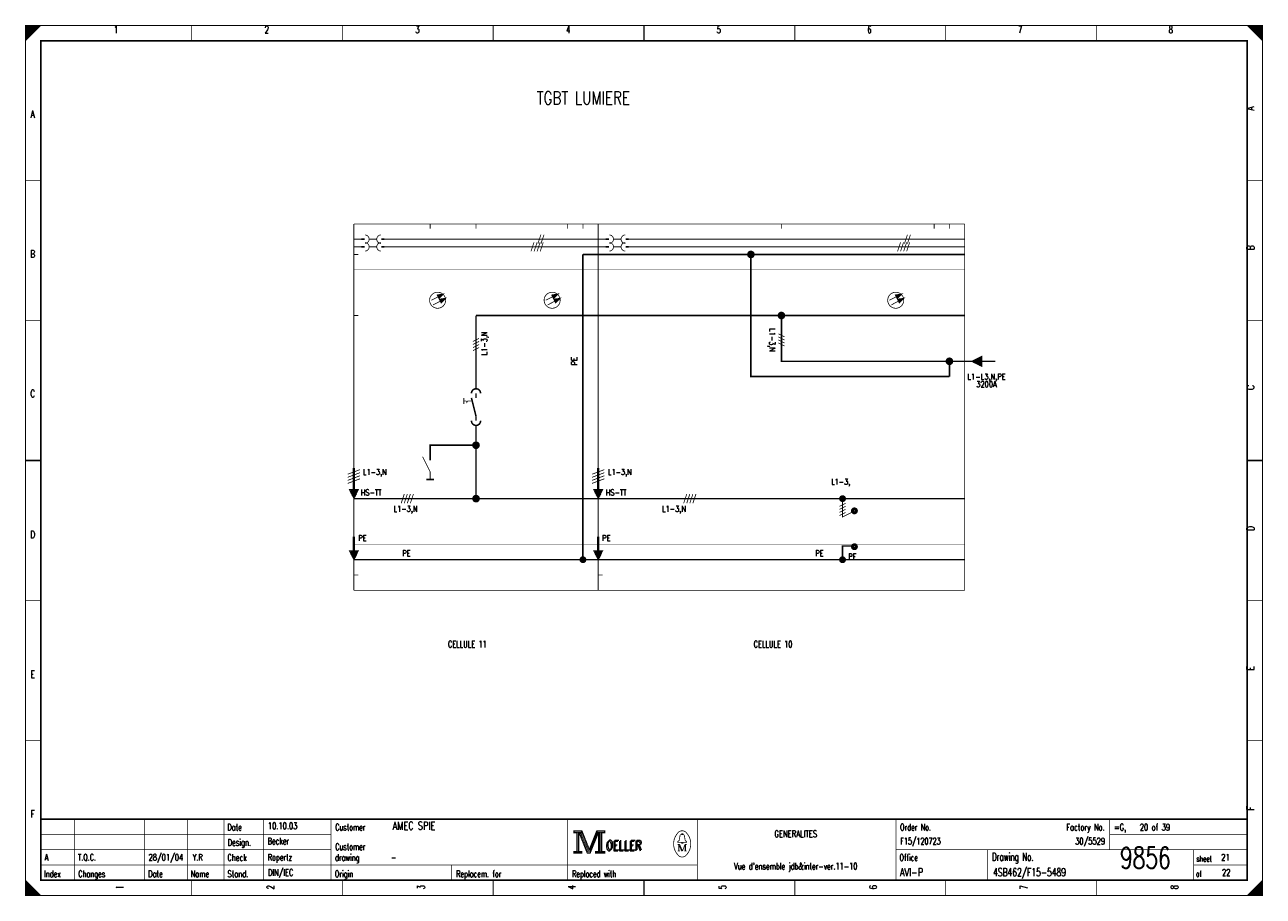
# Model space of a CAD drawing. Header units: centimetres. Extents: x 0 to 491, y -1040 to 69.
# Tile 155 of 181: x 50 to 91, y -80 to -51. Entities that reach past the tile are written whole.
import ezdxf
from ezdxf.enums import TextEntityAlignment as Align

# ---------------------------------------------------------------- set-up
doc = ezdxf.new("R2010")
doc.units = ezdxf.units.CM
doc.header["$MEASUREMENT"] = 0
doc.linetypes.add('GESTRICHELT', pattern=[3.75, 3, -0.75])
doc.linetypes.add('STRICH-PUNKT', pattern=[4.7, 3, -0.75, 0.2, -0.75])
doc.layers.get('0').update_dxf_attribs({"color": 9, "linetype": 'CONTINUOUS'})
doc.styles.get("Standard").update_dxf_attribs({"font": 'romans.shx', "bigfont": 'TXT.shx'})

msp = doc.modelspace()

# ---------------------------------------------------------------- linework, layer by layer
at = {"color": 0, "flags": 128}
for points, const_width in [([(50, -65.75), (50, -51.5), (90.5, -51.5), (90.5, -80), (50, -80), (50, -65.75)], 0.025), ([(50, -51.5), (50.5, -51.5), (50, -52), (50, -51.5)], 0.025), ([(50.025, -51.5), (50.025, -51.975), (50.05, -51.95), (50.05, -51.5), (50.075, -51.5), (50.075, -51.925), (50.1, -51.9), (50.1, -51.5), (50.125, -51.5), (50.125, -51.875), (50.15, -51.85), (50.15, -51.5), (50.175, -51.5), (50.175, -51.825), (50.2, -51.8)], 0.025), ([(50.2, -51.8), (50.2, -51.5), (50.225, -51.5), (50.225, -51.775), (50.25, -51.75), (50.25, -51.5), (50.275, -51.5), (50.275, -51.725), (50.3, -51.7), (50.3, -51.5), (50.325, -51.5), (50.325, -51.675), (50.35, -51.65), (50.35, -51.5), (50.375, -51.5)], 0.025), ([(50.375, -51.5), (50.375, -51.625), (50.4, -51.6), (50.4, -51.5), (50.425, -51.5), (50.425, -51.575), (50.45, -51.55), (50.45, -51.5), (50.475, -51.5), (50.475, -51.525)], 0.025), ([(90, -51.5), (90.5, -52), (90.475, -51.975), (90.475, -51.5), (90.45, -51.5), (90.45, -51.95), (90.425, -51.925), (90.425, -51.5), (90.4, -51.5), (90.4, -51.9), (90.375, -51.875), (90.375, -51.5), (90.35, -51.5), (90.35, -51.85), (90.325, -51.825)], 0.025), ([(90.15, -51.65), (90.15, -51.5), (90.125, -51.5), (90.125, -51.625), (90.1, -51.6), (90.1, -51.5), (90.075, -51.5), (90.075, -51.575), (90.05, -51.55), (90.05, -51.5), (90.025, -51.5), (90.025, -51.525)], 0.025), ([(90.325, -51.825), (90.325, -51.5), (90.3, -51.5), (90.3, -51.8), (90.275, -51.775), (90.275, -51.5), (90.25, -51.5), (90.25, -51.75), (90.225, -51.725), (90.225, -51.5), (90.2, -51.5), (90.2, -51.7), (90.175, -51.675), (90.175, -51.5), (90.15, -51.5)], 0.025), ([(63.509, -60.328), (63.494, -60.335), (63.501, -60.351)], 0.05), ([(63.659, -60.312), (63.501, -60.351), (63.541, -60.43), (63.659, -60.312)], 0.05), ([(67.259, -60.328), (67.244, -60.335), (67.251, -60.351)], 0.05), ([(67.409, -60.312), (67.251, -60.351), (67.291, -60.43), (67.409, -60.312)], 0.05), ([(78.509, -60.328), (78.494, -60.335), (78.501, -60.351)], 0.05), ([(78.659, -60.312), (78.501, -60.351), (78.541, -60.43), (78.659, -60.312)], 0.05), ([(63.579, -60.468), (63.564, -60.475), (63.571, -60.491)], 0.05), ([(63.729, -60.451), (63.571, -60.491), (63.611, -60.57), (63.729, -60.451)], 0.05), ([(67.329, -60.468), (67.314, -60.475), (67.321, -60.491)], 0.05), ([(67.479, -60.451), (67.321, -60.491), (67.361, -60.57), (67.479, -60.451)], 0.05), ([(78.579, -60.468), (78.564, -60.475), (78.571, -60.491)], 0.05), ([(78.729, -60.451), (78.571, -60.491), (78.611, -60.57), (78.729, -60.451)], 0.05), ([(74.75, -61), (74.75, -62.5), (80.25, -62.5)], 0.05), ([(81.3, -62.35), (81.3, -62.65), (81, -62.5), (81.3, -62.35)], 0.05), ([(81.14, -62.45), (81.12, -62.45), (81.12, -62.55), (81.1, -62.55), (81.1, -62.47), (81.08, -62.47), (81.08, -62.53), (81.06, -62.53), (81.06, -62.49), (81.04, -62.49), (81.04, -62.51)], 0.05), ([(81.28, -62.37), (81.28, -62.63), (81.26, -62.63), (81.26, -62.39), (81.24, -62.39), (81.24, -62.61), (81.22, -62.61), (81.22, -62.41), (81.2, -62.41), (81.2, -62.59), (81.18, -62.59), (81.18, -62.43), (81.16, -62.43), (81.16, -62.57), (81.14, -62.57)], 0.05), ([(64.625, -63.8), (64.475, -63.8), (64.45, -63.85), (64.425, -63.8), (64.35, -63.8)], 0.025), ([(64.75, -65.25), (63.25, -65.25), (63.25, -65.5)], 0.05), ([(63, -65.625), (63.25, -66.125), (63.25, -66.375)], 0.025), ([(63.25, -66.375), (63.375, -66.375), (63.125, -66.375)], 0.05), ([(60.75, -67), (60.6, -66.7), (60.9, -66.7), (60.75, -67)], 0.025), ([(60.63, -66.73), (60.87, -66.73), (60.85, -66.76), (60.64, -66.76), (60.66, -66.8), (60.84, -66.8), (60.82, -66.84), (60.68, -66.84), (60.7, -66.87), (60.81, -66.87), (60.79, -66.9), (60.71, -66.9), (60.73, -66.93), (60.78, -66.93), (60.76, -66.96)], 0.05), ([(68.75, -67), (68.6, -66.7), (68.9, -66.7), (68.75, -67)], 0.025), ([(68.63, -66.73), (68.87, -66.73), (68.85, -66.76), (68.64, -66.76), (68.66, -66.8), (68.84, -66.8), (68.82, -66.84), (68.68, -66.84), (68.7, -66.87), (68.81, -66.87), (68.79, -66.9), (68.71, -66.9), (68.73, -66.93), (68.78, -66.93), (68.76, -66.96)], 0.05), ([(76.75, -67.1), (76.75, -67.6), (77.05, -67.45)], 0.025), ([(60.75, -69), (60.6, -68.7), (60.9, -68.7), (60.75, -69)], 0.025), ([(60.63, -68.73), (60.87, -68.73), (60.85, -68.76), (60.64, -68.76), (60.66, -68.8), (60.84, -68.8), (60.82, -68.84), (60.68, -68.84), (60.7, -68.87), (60.81, -68.87), (60.79, -68.9), (60.71, -68.9), (60.73, -68.93), (60.78, -68.93), (60.76, -68.96)], 0.05), ([(68.75, -69), (68.6, -68.7), (68.9, -68.7), (68.75, -69)], 0.025), ([(68.63, -68.73), (68.87, -68.73), (68.85, -68.76), (68.64, -68.76), (68.66, -68.8), (68.84, -68.8), (68.82, -68.84), (68.68, -68.84), (68.7, -68.87), (68.81, -68.87), (68.79, -68.9), (68.71, -68.9), (68.73, -68.93), (68.78, -68.93), (68.76, -68.96)], 0.05), ([(67.95, -77.88), (67.95, -77.95), (68.05, -77.95), (68.05, -78.55), (67.95, -78.55), (67.95, -78.62), (68.22, -78.62), (68.22, -78.55), (68.12, -78.55), (68.12, -77.95), (68.22, -77.95), (68.22, -77.88), (67.95, -77.88)], 0.025), ([(68.07, -77.93), (68.07, -78.57), (68.1, -78.57), (68.1, -77.93)], 0.025), ([(68.12, -77.95), (68.39, -78.62), (68.49, -78.62), (68.76, -77.95)], 0.025), ([(68.18, -77.95), (68.42, -78.54), (68.46, -78.54)], 0.025), ([(68.22, -77.88), (68.46, -78.48), (68.7, -77.88)], 0.025), ([(68.22, -77.95), (68.44, -78.51), (68.47, -78.51)], 0.025), ([(68.46, -78.58), (68.49, -78.58), (68.74, -77.95)], 0.025), ([(68.46, -78.54), (68.48, -78.54), (68.72, -77.95)], 0.025), ([(68.76, -77.95), (68.76, -78.55), (68.66, -78.55), (68.66, -78.62), (68.71, -78.62)], 0.025), ([(68.7, -77.88), (68.7, -77.95), (68.8, -77.95), (68.8, -78.55), (68.7, -78.55), (68.7, -78.62), (68.97, -78.62), (68.97, -78.55), (68.87, -78.55), (68.87, -77.95), (68.97, -77.95), (68.97, -77.88), (68.7, -77.88)], 0.025), ([(68.78, -77.93), (68.78, -78.57), (68.83, -78.57), (68.83, -77.93), (68.85, -77.93), (68.85, -78.57)], 0.025), ([(71.48, -78.26), (71.35, -78.26), (71.35, -78.24), (71.4, -78.2), (71.43, -78.04)], 0.025), ([(71.48, -78.01), (71.48, -77.98), (71.52, -77.98), (71.52, -78.01)], 0.025), ([(71.52, -78.26), (71.65, -78.26), (71.65, -78.24), (71.6, -78.2), (71.57, -78.04)], 0.025), ([(71.39, -78.33), (71.39, -78.54), (71.35, -78.54)], 0.025), ([(71.39, -78.33), (71.48, -78.54), (71.51, -78.54)], 0.025), ([(50, -79.5), (50, -80), (50.5, -80), (50, -79.5), (50.025, -79.525), (50.025, -80), (50.05, -80), (50.05, -79.55), (50.075, -79.575), (50.075, -80), (50.1, -80), (50.1, -79.6), (50.125, -79.625), (50.125, -80), (50.15, -80)], 0.025), ([(50.15, -80), (50.15, -79.65), (50.175, -79.675), (50.175, -80), (50.2, -80), (50.2, -79.7), (50.225, -79.725), (50.225, -80), (50.25, -80), (50.25, -79.75), (50.275, -79.775), (50.275, -80), (50.3, -80), (50.3, -79.8), (50.325, -79.825)], 0.025), ([(50.325, -79.825), (50.325, -80), (50.35, -80), (50.35, -79.85), (50.375, -79.875), (50.375, -80), (50.4, -80), (50.4, -79.9), (50.425, -79.925), (50.425, -80), (50.45, -80), (50.45, -79.95), (50.475, -79.975)], 0.025), ([(90.125, -79.875), (90.125, -80), (90.1, -80), (90.1, -79.9), (90.075, -79.925), (90.075, -80), (90.05, -80), (90.05, -79.95), (90.025, -79.975), (90.025, -80)], 0.025), ([(90.3, -80), (90.3, -79.7), (90.275, -79.725), (90.275, -80), (90.25, -80), (90.25, -79.75), (90.225, -79.775), (90.225, -80), (90.2, -80), (90.2, -79.8), (90.175, -79.825), (90.175, -80), (90.15, -80), (90.15, -79.85), (90.125, -79.875)], 0.025), ([(90.475, -79.525), (90.475, -80), (90.45, -80), (90.45, -79.55), (90.425, -79.575), (90.425, -80), (90.4, -80), (90.4, -79.6), (90.375, -79.625), (90.375, -80), (90.35, -80), (90.35, -79.65), (90.325, -79.675), (90.325, -80), (90.3, -80)], 0.025)]:
    msp.add_lwpolyline(points, dxfattribs=dict(at, const_width=const_width))
for points, const_width in [([(50, -51.5), (90.5, -51.5), (90.5, -80), (50, -80)], 0.025), ([(50.5, -52), (90, -52), (90, -79.5), (50.5, -79.5)], 0.05), ([(50.5, -52), (90, -52), (90, -79.5), (50.5, -79.5)], 0.025), ([(67.97, -77.9), (68.2, -77.9), (68.2, -77.93), (67.97, -77.93)], 0.025), ([(68.72, -77.9), (68.95, -77.9), (68.95, -77.93), (68.72, -77.93)], 0.025), ([(71.48, -78.26), (71.52, -78.26), (71.52, -78.29), (71.48, -78.29)], 0.025), ([(67.97, -78.57), (68.2, -78.57), (68.2, -78.6), (67.97, -78.6)], 0.025), ([(68.68, -78.57), (68.95, -78.57), (68.95, -78.6), (68.68, -78.6)], 0.025)]:
    msp.add_lwpolyline(points, close=True, dxfattribs=dict(at, const_width=const_width))
at = {"color": 0}
for points, const_width in [([(55.438, -51.5), (55.438, -52)], 0.025), ([(60.375, -51.5), (60.375, -52)], 0.025), ([(65.312, -51.5), (65.312, -52)], 0.025), ([(70.25, -52), (70.25, -51.5)], 0.05), ([(70.25, -51.5), (70.25, -52)], 0.025), ([(75.188, -51.5), (75.188, -52)], 0.025), ([(80.125, -51.5), (80.125, -52)], 0.025), ([(85.062, -51.5), (85.062, -52)], 0.025), ([(50, -56.583), (50.5, -56.583)], 0.025), ([(90.5, -56.583), (90, -56.583)], 0.025), ([(60.75, -58), (64.75, -58)], 0.025), ([(60.75, -58), (60.75, -70)], 0.025), ([(63.25, -58), (63.25, -58.15)], 0.025), ([(64.75, -58), (68.75, -58)], 0.025), ([(64.75, -58), (64.75, -58.15)], 0.025), ([(66.875, -58.35), (66.775, -58.65)], 0.025), ([(66.975, -58.35), (66.875, -58.65)], 0.025), ([(67.75, -58), (67.75, -58.15)], 0.025), ([(68.25, -58), (68.25, -58.15)], 0.025), ([(68.75, -58), (68.75, -70)], 0.025), ([(68.75, -58), (72.75, -58)], 0.025), ([(68.75, -58), (68.75, -70)], 0.025), ([(72.75, -58), (74.75, -58)], 0.025), ([(74.75, -58), (74.75, -58.15)], 0.025), ([(74.75, -58), (76.75, -58)], 0.025), ([(76.75, -58), (78.75, -58)], 0.025), ([(78.75, -58), (80.75, -58)], 0.025), ([(78.875, -58.35), (78.775, -58.65)], 0.025), ([(78.975, -58.35), (78.875, -58.65)], 0.025), ([(79.75, -58), (79.75, -58.15)], 0.025), ([(80.25, -58), (80.25, -58.15)], 0.025), ([(80.75, -58), (80.75, -70)], 0.025), ([(61, -58.5), (60.75, -58.5)], 0.025), ([(60.75, -58.5), (60.9, -58.5)], 0.025), ([(61, -58.75), (60.75, -58.75)], 0.025), ([(61, -58.5), (61.1, -58.5)], 0.05), ([(61, -58.75), (61.1, -58.75)], 0.05), ([(61.5, -58.5), (61.25, -58.5)], 0.025), ([(61.5, -58.75), (61.25, -58.75)], 0.025), ([(61.75, -58.5), (61.65, -58.5)], 0.05), ([(61.75, -58.75), (61.65, -58.75)], 0.05), ([(61.75, -58.5), (64.75, -58.5)], 0.025), ([(61.75, -58.75), (64.75, -58.75)], 0.025), ([(64.75, -58.5), (66.75, -58.5)], 0.025), ([(64.75, -58.75), (66.75, -58.75)], 0.025), ([(66.65, -58.6), (66.55, -58.9)], 0.025), ([(66.75, -58.6), (66.65, -58.9)], 0.025), ([(66.75, -58.5), (68.75, -58.5)], 0.025), ([(66.85, -58.6), (66.75, -58.9)], 0.025), ([(66.75, -58.75), (68.75, -58.75)], 0.025), ([(66.95, -58.6), (66.85, -58.9)], 0.025), ([(68.75, -58.5), (68.9, -58.5)], 0.025), ([(69, -58.5), (68.75, -58.5)], 0.025), ([(69, -58.75), (68.75, -58.75)], 0.025), ([(69, -58.5), (69.1, -58.5)], 0.05), ([(69, -58.75), (69.1, -58.75)], 0.05), ([(69.5, -58.5), (69.25, -58.5)], 0.025), ([(69.5, -58.75), (69.25, -58.75)], 0.025), ([(69.75, -58.5), (69.65, -58.5)], 0.05), ([(69.75, -58.75), (69.65, -58.75)], 0.05), ([(69.75, -58.5), (72.75, -58.5)], 0.025), ([(69.75, -58.75), (72.75, -58.75)], 0.025), ([(72.75, -58.5), (74.75, -58.5)], 0.025), ([(72.75, -58.75), (74.75, -58.75)], 0.025), ([(74.75, -58.5), (76.75, -58.5)], 0.025), ([(74.75, -58.75), (76.75, -58.75)], 0.025), ([(76.75, -58.5), (78.75, -58.5)], 0.025), ([(76.75, -58.75), (78.75, -58.75)], 0.025), ([(78.65, -58.6), (78.55, -58.9)], 0.025), ([(78.75, -58.6), (78.65, -58.9)], 0.025), ([(78.75, -58.5), (80.75, -58.5)], 0.025), ([(78.85, -58.6), (78.75, -58.9)], 0.025), ([(78.75, -58.75), (80.75, -58.75)], 0.025), ([(78.95, -58.6), (78.85, -58.9)], 0.025), ([(60.75, -59), (60.9, -59)], 0.025), ([(68.75, -59), (68.9, -59)], 0.025), ([(63.283, -60.5), (63.66, -60.311)], 0.025), ([(63.501, -60.333), (63.659, -60.312)], 0.05), ([(63.518, -60.368), (63.659, -60.312)], 0.05), ([(63.659, -60.312), (63.533, -60.414)], 0.05), ([(63.659, -60.312), (63.541, -60.391)], 0.05), ([(67.033, -60.5), (67.41, -60.311)], 0.025), ([(67.251, -60.333), (67.409, -60.312)], 0.05), ([(67.268, -60.368), (67.409, -60.312)], 0.05), ([(67.409, -60.312), (67.283, -60.414)], 0.05), ([(67.409, -60.312), (67.291, -60.391)], 0.05), ([(78.283, -60.5), (78.66, -60.311)], 0.025), ([(78.501, -60.333), (78.659, -60.312)], 0.05), ([(78.518, -60.368), (78.659, -60.312)], 0.05), ([(78.659, -60.312), (78.533, -60.414)], 0.05), ([(78.659, -60.312), (78.541, -60.391)], 0.05), ([(63.345, -60.654), (63.73, -60.451)], 0.025), ([(63.571, -60.472), (63.729, -60.451)], 0.05), ([(63.588, -60.507), (63.729, -60.451)], 0.05), ([(63.729, -60.451), (63.603, -60.554)], 0.05), ([(63.729, -60.451), (63.611, -60.531)], 0.05), ([(67.095, -60.654), (67.48, -60.451)], 0.025), ([(67.321, -60.472), (67.479, -60.451)], 0.05), ([(67.338, -60.507), (67.479, -60.451)], 0.05), ([(67.479, -60.451), (67.353, -60.554)], 0.05), ([(67.479, -60.451), (67.361, -60.531)], 0.05), ([(78.345, -60.654), (78.73, -60.451)], 0.025), ([(78.571, -60.472), (78.729, -60.451)], 0.05), ([(78.588, -60.507), (78.729, -60.451)], 0.05), ([(78.729, -60.451), (78.603, -60.554)], 0.05), ([(78.729, -60.451), (78.611, -60.531)], 0.05), ([(50, -61.167), (50.5, -61.167)], 0.025), ([(60.75, -61), (60.9, -61)], 0.025), ([(64.75, -61), (68.75, -61)], 0.05), ([(64.75, -63.25), (64.75, -61)], 0.05), ([(80.75, -61), (68.75, -61)], 0.05), ([(68.75, -61), (68.9, -61)], 0.025), ([(90.5, -61.167), (90, -61.167)], 0.025), ([(74.65, -61.6), (74.85, -61.7)], 0.025), ([(64.85, -61.75), (64.65, -61.85)], 0.025), ([(64.85, -61.85), (64.65, -61.95)], 0.025), ([(64.85, -61.95), (64.65, -62.05)], 0.025), ([(64.85, -62.05), (64.65, -62.15)], 0.025), ([(74.65, -61.7), (74.85, -61.8)], 0.025), ([(74.65, -61.8), (74.85, -61.9)], 0.025), ([(74.65, -61.9), (74.85, -62)], 0.025), ([(81.14, -62.45), (81.14, -62.57)], 0.05), ([(80.25, -62.5), (81.75, -62.5)], 0.05), ([(80.25, -63), (80.25, -62.5)], 0.05), ([(64.75, -63.25), (64.75, -63.4)], 0.05), ([(64.75, -63.25), (64.75, -63.4)], 0.05), ([(64.75, -63.55), (64.75, -63.7)], 0.05), ([(64.35, -63.7), (64.35, -63.9)], 0.025), ([(64.6, -63.7), (64.75, -64.3)], 0.05), ([(64.75, -64.45), (64.75, -64.3)], 0.05), ([(64.75, -64.75), (64.75, -64.6)], 0.05), ([(64.75, -64.75), (64.75, -64.6)], 0.05), ([(64.75, -64.75), (64.75, -67)], 0.05), ([(63.25, -65.5), (63.25, -65.75)], 0.05), ([(63.25, -65.5), (63.25, -65.75)], 0.025), ([(50.5, -65.75), (50, -65.75)], 0.05), ([(50, -65.75), (50.5, -65.75)], 0.025), ([(60.55, -66.2), (60.95, -66.05)], 0.025), ([(60.74, -66), (60.74, -66.71)], 0.05), ([(60.76, -66.71), (60.76, -66)], 0.05), ([(60.75, -66), (60.75, -67)], 0.025), ([(68.55, -66.2), (68.95, -66.05)], 0.025), ([(68.74, -66), (68.74, -66.71)], 0.05), ([(68.76, -66.71), (68.76, -66)], 0.05), ([(68.75, -66), (68.75, -67)], 0.025), ([(90, -65.75), (90.5, -65.75)], 0.05), ([(90.5, -65.75), (90, -65.75)], 0.025), ([(60.55, -66.3), (60.95, -66.15)], 0.025), ([(60.55, -66.4), (60.95, -66.25)], 0.025), ([(60.55, -66.5), (60.95, -66.35)], 0.025), ([(68.55, -66.3), (68.95, -66.15)], 0.025), ([(68.55, -66.4), (68.95, -66.25)], 0.025), ([(68.55, -66.5), (68.95, -66.35)], 0.025), ([(62.4, -66.85), (62.3, -67.15)], 0.025), ([(62.4, -66.85), (62.3, -67.15)], 0.025), ([(62.5, -66.85), (62.4, -67.15)], 0.025), ([(62.5, -66.85), (62.4, -67.15)], 0.025), ([(62.6, -66.85), (62.5, -67.15)], 0.025), ([(62.6, -66.85), (62.5, -67.15)], 0.025), ([(62.7, -66.85), (62.6, -67.15)], 0.025), ([(62.7, -66.85), (62.6, -67.15)], 0.025), ([(71.65, -66.85), (71.55, -67.15)], 0.025), ([(71.75, -66.85), (71.65, -67.15)], 0.025), ([(71.85, -66.85), (71.75, -67.15)], 0.025), ([(71.95, -66.85), (71.85, -67.15)], 0.025), ([(60.75, -67), (64.75, -67)], 0.05), ([(60.75, -67), (64.75, -67)], 0.05), ([(60.75, -67), (60.9, -67)], 0.025), ([(64.75, -67), (66.75, -67)], 0.05), ([(64.75, -67), (66.75, -67)], 0.05), ([(66.75, -67), (68.75, -67)], 0.05), ([(66.75, -67), (68.75, -67)], 0.05), ([(68.75, -67), (72.75, -67)], 0.05), ([(68.75, -67), (68.9, -67)], 0.025), ([(72.75, -67), (74.75, -67)], 0.05), ([(74.75, -67), (76.75, -67)], 0.05), ([(76.85, -67.15), (76.65, -67.25)], 0.025), ([(76.85, -67.25), (76.65, -67.35)], 0.025), ([(76.75, -67), (78.75, -67)], 0.05), ([(78.75, -67), (80.75, -67)], 0.05), ([(76.85, -67.35), (76.65, -67.45)], 0.025), ([(76.85, -67.45), (76.65, -67.55)], 0.025), ([(60.74, -68.25), (60.74, -68.7)], 0.05), ([(60.75, -68.25), (60.75, -68.7)], 0.05), ([(60.76, -68.25), (60.76, -68.7)], 0.05), ([(68.74, -68.25), (68.74, -68.7)], 0.05), ([(68.75, -68.25), (68.75, -68.7)], 0.05), ([(68.76, -68.25), (68.76, -68.7)], 0.05), ([(60.75, -69), (60.9, -69)], 0.025), ([(68.75, -69), (68.9, -69)], 0.025), ([(60.75, -69.5), (60.9, -69.5)], 0.025), ([(68.75, -69.5), (68.9, -69.5)], 0.025), ([(60.75, -70), (64.75, -70)], 0.025), ([(64.75, -70), (66.75, -70)], 0.025), ([(66.75, -70), (68.75, -70)], 0.025), ([(68.75, -70), (72.75, -70)], 0.025), ([(72.75, -70), (74.75, -70)], 0.025), ([(74.75, -70), (76.75, -70)], 0.025), ([(76.75, -70), (78.75, -70)], 0.025), ([(78.75, -70), (80.75, -70)], 0.025), ([(50, -70.333), (50.5, -70.333)], 0.025), ([(90.5, -70.333), (90, -70.333)], 0.025), ([(50, -74.917), (50.5, -74.917)], 0.025), ([(90.5, -74.917), (90, -74.917)], 0.025), ([(90, -77.5), (50.5, -77.5)], 0.05), ([(51.6, -79.5), (51.6, -77.5)], 0.025), ([(53.9, -79.5), (53.9, -77.5)], 0.025), ([(55.3, -79.5), (55.3, -77.5)], 0.025), ([(56.5, -77.5), (56.5, -79.5)], 0.025), ([(57.8, -77.5), (57.8, -79.5)], 0.025), ([(60, -77.5), (60, -79.5)], 0.025), ([(67.75, -77.5), (67.75, -79.5)], 0.025), ([(72, -77.5), (72, -79.5)], 0.025), ([(78.5, -77.5), (78.5, -79.5)], 0.025), ([(85.5, -77.5), (85.5, -78.5)], 0.025), ([(50.5, -78), (60, -78)], 0.025), ([(68.15, -77.95), (68.4, -78.58)], 0.025), ([(68.47, -78.51), (68.7, -77.94)], 0.025), ([(71.46, -78.01), (71.55, -78.01)], 0.025), ([(85.5, -78), (90, -78)], 0.025), ([(50.5, -78.5), (60, -78.5)], 0.025), ([(68.4, -78.58), (68.46, -78.58)], 0.025), ([(71.35, -78.33), (71.42, -78.33)], 0.025), ([(71.39, -78.54), (71.43, -78.54)], 0.025), ([(71.42, -78.33), (71.51, -78.54)], 0.025), ([(71.51, -78.54), (71.59, -78.33)], 0.025), ([(71.65, -78.54), (71.57, -78.54)], 0.025), ([(71.59, -78.54), (71.59, -78.33)], 0.025), ([(71.59, -78.33), (71.65, -78.33)], 0.025), ([(71.61, -78.33), (71.61, -78.54)], 0.025), ([(78.5, -78.5), (90, -78.5)], 0.025), ([(81.5, -78.5), (81.5, -79.5)], 0.025), ([(88.25, -78.5), (88.25, -79.5)], 0.025), ([(50.5, -79), (72, -79)], 0.025), ([(63.95, -79), (63.95, -79.5)], 0.025), ([(88.25, -79), (90, -79)], 0.025), ([(70.25, -79.5), (70.25, -80)], 0.05), ([(55.438, -80), (55.438, -79.5)], 0.025), ([(60.375, -80), (60.375, -79.5)], 0.025), ([(65.312, -80), (65.312, -79.5)], 0.025), ([(70.25, -80), (70.25, -79.5)], 0.025), ([(75.188, -80), (75.188, -79.5)], 0.025), ([(80.125, -80), (80.125, -79.5)], 0.025), ([(85.062, -80), (85.062, -79.5)], 0.025), ([(90.5, -79.5), (90, -80)], 0.025), ([(50.475, -80), (50.475, -79.975)], 0.025)]:
    msp.add_lwpolyline(points, dxfattribs=dict(at, const_width=const_width))
at = {"color": 0, "flags": 128}
for points, const_width in [([(61.11, -58.64, 1), (61.11, -58.36, 1)], 0.025), ([(61.64, -58.36, 1), (61.64, -58.64, 1)], 0.025), ([(69.11, -58.64, 1), (69.11, -58.36, 1)], 0.025), ([(69.64, -58.36, 1), (69.64, -58.64, 1)], 0.025), ([(61.11, -58.89, 1), (61.11, -58.61, 1)], 0.025), ([(61.64, -58.61, 1), (61.64, -58.89, 1)], 0.025), ([(69.11, -58.89, 1), (69.11, -58.61, 1)], 0.025), ([(69.64, -58.61, 1), (69.64, -58.89, 1)], 0.025), ([(64.9, -63.55, 1), (64.6, -63.55, 1)], 0.05), ([(64.9, -63.55, 1), (64.6, -63.55, 1)], 0.05), ([(64.6, -64.45, 1), (64.9, -64.45, 1)], 0.05), ([(64.6, -64.45, 1), (64.9, -64.45, 1)], 0.05), ([(71.35, -77.961, 0.373815), (71.349, -78.657, 0.373815)], 0.025), ([(71.649, -77.96, 0.530775), (71.351, -77.959, 0.530775)], 0.025), ([(71.46, -78.01, 0.414214), (71.43, -78.04, 0.414214)], 0.025), ([(71.57, -78.04, 0.414214), (71.54, -78.01, 0.414214)], 0.025), ([(71.65, -78.66, 0.378582), (71.646, -77.956, 0.378582)], 0.025), ([(71.35, -78.66, 0.532213), (71.649, -78.661, 0.532213)], 0.025)]:
    msp.add_lwpolyline(points, format="xyb", dxfattribs=dict(at, const_width=const_width))
at = {"color": 0, "linetype": 'STRICH-PUNKT', "const_width": 0.05}
for points in [[(68.25, -59), (68.75, -59)], [(68.25, -59), (68.25, -69)], [(68.75, -59), (80.75, -59)], [(60.75, -69), (64.75, -69)], [(60.75, -69), (64.75, -69)], [(64.75, -69), (66.75, -69)], [(64.75, -69), (66.75, -69)], [(66.75, -69), (68.75, -69)], [(66.75, -69), (68.75, -69)], [(68.75, -69), (72.75, -69)], [(72.75, -69), (74.75, -69)], [(74.75, -69), (76.75, -69)], [(76.75, -69), (78.75, -69)], [(78.75, -69), (80.75, -69)]]:
    msp.add_lwpolyline(points, dxfattribs=at)
at = {"color": 0, "flags": 128}
for points, const_width in [([(73.85, -59, 1), (73.65, -59, 1)], 0.05), ([(73.825, -59, 1), (73.675, -59, 1)], 0.05), ([(73.775, -59, 1), (73.725, -59, 1)], 0.05), ([(63.755, -60.5, 1), (63.23, -60.5, 1)], 0.025), ([(67.505, -60.5, 1), (66.98, -60.5, 1)], 0.025), ([(78.755, -60.5, 1), (78.23, -60.5, 1)], 0.025), ([(74.85, -61, 1), (74.65, -61, 1)], 0.05), ([(74.825, -61, 1), (74.675, -61, 1)], 0.05), ([(74.775, -61, 1), (74.725, -61, 1)], 0.05), ([(80.35, -62.5, 1), (80.15, -62.5, 1)], 0.05), ([(80.325, -62.5, 1), (80.175, -62.5, 1)], 0.05), ([(80.275, -62.5, 1), (80.225, -62.5, 1)], 0.05), ([(64.85, -65.25, 1), (64.65, -65.25, 1)], 0.05), ([(64.825, -65.25, 1), (64.675, -65.25, 1)], 0.05), ([(64.775, -65.25, 1), (64.725, -65.25, 1)], 0.05), ([(64.85, -67, 1), (64.65, -67, 1)], 0.05), ([(64.825, -67, 1), (64.675, -67, 1)], 0.05), ([(76.85, -67, 1), (76.65, -67, 1)], 0.025), ([(64.775, -67, 1), (64.725, -67, 1)], 0.05), ([(76.825, -67, 1), (76.675, -67, 1)], 0.025), ([(76.8, -67, 1), (76.7, -67, 1)], 0.025), ([(76.775, -67, 1), (76.725, -67, 1)], 0.025), ([(77.24, -67.4, 1), (77.04, -67.4, 1)], 0.025), ([(77.215, -67.4, 1), (77.065, -67.4, 1)], 0.025), ([(77.19, -67.4, 1), (77.09, -67.4, 1)], 0.025), ([(77.165, -67.4, 1), (77.115, -67.4, 1)], 0.025), ([(77.24, -68.575, 1), (77.04, -68.575, 1)], 0.025), ([(77.215, -68.575, 1), (77.065, -68.575, 1)], 0.025), ([(77.19, -68.575, 1), (77.09, -68.575, 1)], 0.025), ([(68.35, -69, 1), (68.15, -69, 1)], 0.025), ([(68.325, -69, 1), (68.175, -69, 1)], 0.025), ([(76.85, -69, 1), (76.65, -69, 1)], 0.025), ([(76.825, -69, 1), (76.675, -69, 1)], 0.025), ([(77.165, -68.575, 1), (77.115, -68.575, 1)], 0.025), ([(68.3, -69, 1), (68.2, -69, 1)], 0.025), ([(68.275, -69, 1), (68.225, -69, 1)], 0.025), ([(76.8, -69, 1), (76.7, -69, 1)], 0.025), ([(76.775, -69, 1), (76.725, -69, 1)], 0.025)]:
    msp.add_lwpolyline(points, format="xyb", close=True, dxfattribs=dict(at, const_width=const_width))
at = {"color": 0, "linetype": 'STRICH-PUNKT', "const_width": 0.05, "flags": 128}
for points in [[(73.75, -59), (73.75, -63), (80.25, -63)], [(76.75, -68.9), (76.75, -68.55), (77.05, -68.55)]]:
    msp.add_lwpolyline(points, dxfattribs=at)
at = {"color": 0, "linetype": 'GESTRICHELT', "const_width": 0.01}
for points in [[(60.75, -59.5), (64.75, -59.5)], [(64.75, -59.5), (68.75, -59.5)], [(68.75, -59.5), (72.75, -59.5)], [(72.75, -59.5), (76.75, -59.5)], [(76.75, -59.5), (78.75, -59.5)], [(78.75, -59.5), (80.75, -59.5)], [(60.75, -68.5), (64.75, -68.5)], [(64.75, -68.5), (68.75, -68.5)], [(68.75, -68.5), (72.75, -68.5)], [(72.75, -68.5), (76.75, -68.5)], [(76.75, -68.5), (78.75, -68.5)], [(78.75, -68.5), (80.75, -68.5)]]:
    msp.add_lwpolyline(points, dxfattribs=at)

# ---------------------------------------------------------------- texts
at = {"color": 0}
for s, height, width, p in [('1', 0.238, 0.672, (52.965, -51.514)), ('2', 0.238, 0.672, (57.899, -51.514)), ('3', 0.238, 0.672, (62.832, -51.514)), ('4', 0.238, 0.672, (67.766, -51.514)), ('5', 0.238, 0.672, (72.699, -51.514)), ('6', 0.238, 0.672, (77.632, -51.514)), ('7', 0.238, 0.672, (82.566, -51.514)), ('8', 0.238, 0.672, (87.499, -51.514)), ('A', 0.238, 0.76, (50.233, -54.283)), ('B', 0.238, 0.76, (50.233, -58.861)), ('L1-L3,N,PE', 0.1905, 0.7232, (81.465, -62.907)), ('3200A', 0.1905, 0.6896, (81.465, -63.156)), ('C', 0.238, 0.76, (50.233, -63.439)), ('L1-3, ', 0.1905, 0.698667, (76.745, -66.35)), ('L1-3,N', 0.1905, 0.709333, (62.442, -67.237)), ('L1-3,N', 0.1905, 0.709333, (62.442, -67.237)), ('D', 0.238, 0.76, (50.233, -68.053)), ('CELLULE 11', 0.2143, 0.736, (64.465, -71.659)), ('CELLULE 10', 0.2143, 0.736, (74.474, -71.659)), ('E', 0.238, 0.76, (50.233, -72.632)), ('F', 0.238, 0.76, (50.233, -77.21)), ('GENERALITES', 0.21431, 0.76, (75.219, -77.87)), ("Vue d'ensemble jdb&inter-ver.11-10", 0.21431, 0.632941, (75.219, -78.935))]:
    msp.add_text(s, height=height, dxfattribs=dict(at, width=width)).set_placement(p, align=Align.TOP_CENTER)
for s, height, width, p in [('TGBT LUMIERE', 0.42862, 0.754667, (66.74, -53.658)), ('L1-3,N', 0.1905, 0.709333, (61.048, -66.03)), ('L1-3,N', 0.1905, 0.709333, (69.069, -66.03)), ('HS-TT', 0.1905, 0.7472, (60.978, -66.705)), ('HS-TT', 0.1905, 0.7472, (69, -66.705)), ('L1-3,N', 0.1905, 0.709333, (70.844, -67.237)), ('PE', 0.1905, 0.76, (60.893, -68.195)), ('PE', 0.1905, 0.76, (68.878, -68.195)), ('PE', 0.1905, 0.76, (76.935, -68.799)), ('Date', 0.2143, 0.64, (56.605, -77.658)), ('Customer', 0.2143, 0.62, (60.14, -77.658)), ('Order No.', 0.2143, 0.656889, (78.633, -77.658)), ('=G,    20 of 39', 0.21431, 0.681067, (85.641, -77.658)), ('Design.', 0.2143, 0.636571, (56.619, -78.154)), ('OELLER', 0.3096, 0.76, (68.996, -78.225)), ('OELLER', 0.3096, 0.76, (68.996, -78.225)), ('OELLER', 0.3096, 0.76, (69.032, -78.19)), ('Check', 0.2143, 0.632, (56.612, -78.651)), ('drawing', 0.2143, 0.6, (60.133, -78.651)), ('Customer', 0.2143, 0.62, (60.14, -78.296)), ('Office', 0.2143, 0.626667, (78.615, -78.651)), ('Drawing No.', 0.26194, 0.646545, (81.643, -78.602)), ('sheet', 0.1905, 0.6, (88.338, -78.701)), ('Index', 0.2143, 0.632, (50.609, -79.184)), ('Changes', 0.2143, 0.622857, (51.726, -79.184)), ('Date', 0.2143, 0.64, (54.015, -79.184)), ('Name', 0.2143, 0.64, (55.404, -79.184)), ('Stand.', 0.2143, 0.642667, (56.612, -79.184)), ('Origin', 0.2143, 0.626667, (60.127, -79.184)), ('Replacem. for', 0.21431, 0.627077, (64.097, -79.184)), ('Replaced with', 0.21431, 0.619692, (67.895, -79.184)), ('of', 0.1905, 0.6, (88.323, -79.198))]:
    msp.add_text(s, height=height, dxfattribs=dict(at, width=width)).set_placement(p, align=Align.TOP_LEFT)
at = {"color": 0, "width": 0.76}
for s, p in [('A', (89.991, -54.283)), ('B', (89.991, -58.861)), ('C', (89.992, -63.439)), ('D', (89.992, -68.053)), ('E', (89.991, -72.632)), ('F', (89.991, -77.21))]:
    msp.add_text(s, height=0.238, rotation=90, dxfattribs=at).set_placement(p, align=Align.TOP_LEFT)
at = {"color": 0}
for s, height, rotation, width, p in [('L1-3,N', 0.1905, 270, 0.709333, (74.545, -61.807)), ('L1-3,N', 0.1905, 90, 0.709333, (64.926, -61.913)), ('1', 0.238, 90, 0.672, (52.965, -79.73)), ('2', 0.238, 90, 0.672, (57.899, -79.73)), ('3', 0.238, 90, 0.672, (62.832, -79.73)), ('4', 0.238, 90, 0.672, (67.766, -79.73)), ('5', 0.238, 90, 0.672, (72.699, -79.73)), ('6', 0.238, 90, 0.672, (77.632, -79.73)), ('7', 0.238, 90, 0.672, (82.566, -79.73)), ('8', 0.238, 90, 0.672, (87.499, -79.73))]:
    msp.add_text(s, height=height, rotation=rotation, dxfattribs=dict(at, width=width)).set_placement(p, align=Align.TOP_CENTER)
at = {"color": 0, "width": 0.76}
msp.add_text('PE', height=0.1905, rotation=90, dxfattribs=at).set_placement((68.12, -62.493), align=Align.BOTTOM_CENTER)
at = {"color": 0}
for s, height, width, p in [('PE', 0.1905, 0.76, (62.61, -68.692)), ('PE', 0.1905, 0.76, (62.61, -68.692)), ('PE', 0.1905, 0.76, (76.133, -68.692)), ('Factory No.', 0.21431, 0.646545, (85.335, -77.658))]:
    msp.add_text(s, height=height, dxfattribs=dict(at, width=width)).set_placement(p, align=Align.TOP_RIGHT)
for s, height, width, p in [('10.10.03', 0.2143, 0.678, (57.934, -77.892)), ('AMEC SPIE', 0.2619, 0.752889, (62.016, -77.923)), ('Becker', 0.2143, 0.626667, (57.927, -78.389)), ('F15/120723', 0.2143, 0.6832, (78.639, -78.389)), ('A', 0.214, 0.76, (50.621, -78.921)), ('T.Q.C.', 0.2143, 0.728, (51.716, -78.921)), ('28/01/04', 0.2143, 0.678, (54.029, -78.921)), ('Y.R', 0.2143, 0.738667, (55.467, -78.921)), ('Ropertz', 0.2143, 0.622857, (57.932, -78.921)), ('9856', 0.7, 0.6928, (85.835, -79.325)), ('21', 0.2143, 0.672, (89.15, -78.921)), ('-', 0.214, 0.696, (61.965, -78.921)), ('DIN/IEC', 0.2143, 0.750857, (57.935, -79.418)), ('AVI-P', 0.2619, 0.7472, (78.624, -79.449)), ('4SB462/F15-5489', 0.26194, 0.6928, (81.679, -79.449)), ('22', 0.2143, 0.672, (89.177, -79.418))]:
    msp.add_text(s, height=height, dxfattribs=dict(at, width=width)).set_placement(p, align=Align.BOTTOM_LEFT)
at = {"color": 0, "width": 0.675429}
msp.add_text('30/5529', height=0.2143, dxfattribs=at).set_placement((85.346, -78.389), align=Align.BOTTOM_RIGHT)

doc.saveas('drawing.dxf')
